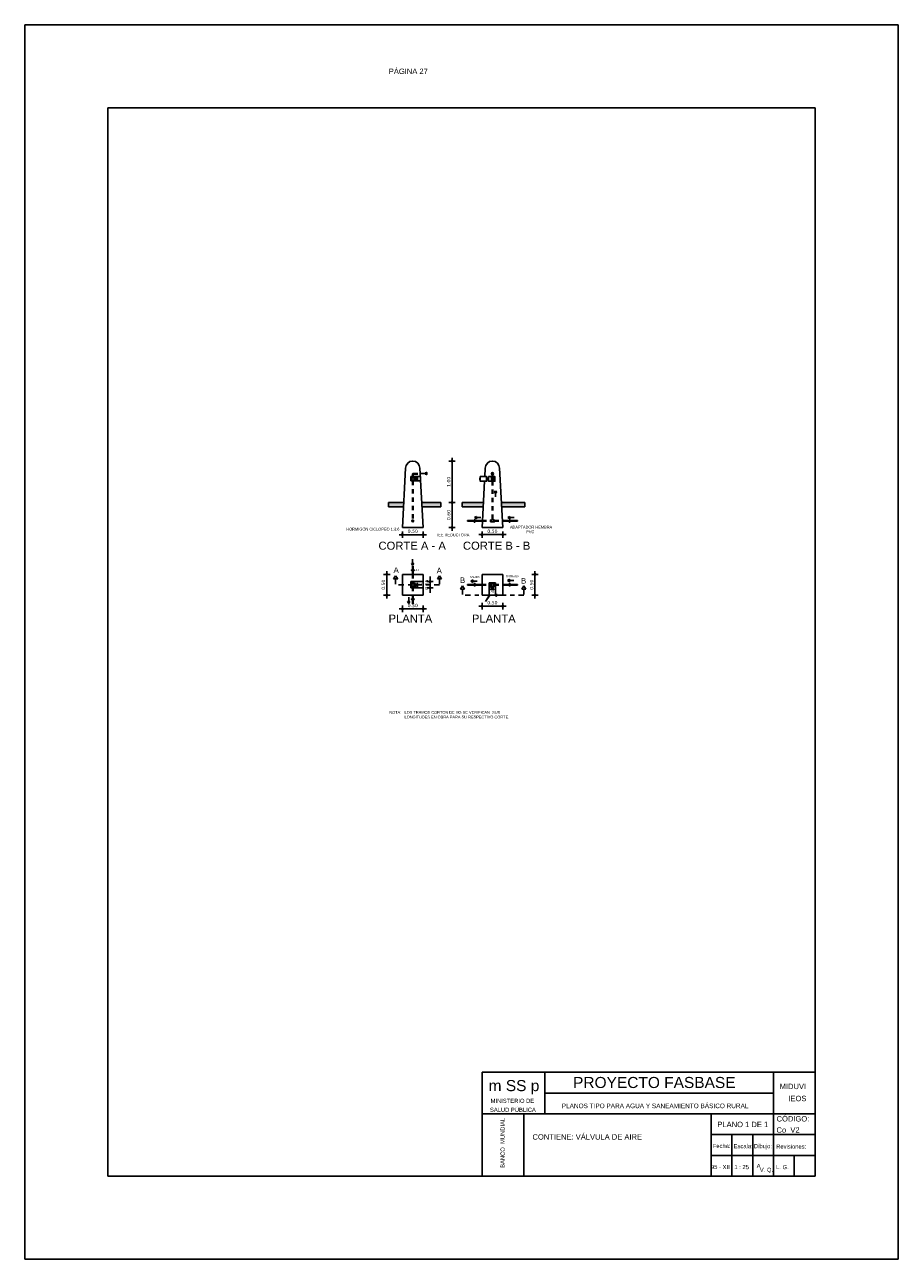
# Model space of a CAD drawing. Header units: metres. Extents: x 2644 to 4131, y 3282 to 4383.
# Tile 6 of 53: x 2699 to 2720, y 4353 to 4383. Entities that reach past the tile are written whole.
import ezdxf
from ezdxf.enums import TextEntityAlignment as Align

# ---------------------------------------------------------------- set-up
doc = ezdxf.new("R2010")
doc.units = ezdxf.units.M
doc.linetypes.add('ACAD_ISO02W100', pattern=[15, 12, -3])
doc.linetypes.add('DASHDOT', pattern=[25.4, 12.7, -6.35, 0, -6.35])
doc.layers.add('Cotas', color=7, linetype='Continuous')
doc.layers.add('Dibujo', color=7, linetype='Continuous')
doc.styles.add('Annotative', font='arial.ttf')
doc.styles.get("Standard").update_dxf_attribs({"font": 'arial.ttf'})
doc.styles.add('verdana', font='verdana.ttf')
doc.dimstyles.new('ISO', dxfattribs={"dimtxt": 0.08, "dimasz": 0.06, "dimexe": 0.1, "dimexo": 0.1, "dimgap": 0.04, "dimtad": 1, "dimzin": 1, "dimdsep": 46, "dimtxsty": 'verdana', "dimblk1": 'PAB', "dimblk2": 'PAB', "dimsah": 1, "dimcen": 0, "dimse1": 1, "dimse2": 1, "dimclrd": 7, "dimclre": 8, "dimclrt": 7, "dimadec": 0, "dimazin": 0, "dimtfac": 1, "dimtix": 1, "dimtmove": 0, "dimatfit": 3, "dimldrblk": 'PAB', "dimfxl": 0.1, "dimtvp": 1, "dimtolj": 1, "dimtzin": 1, "dimarcsym": 0})

# ---------------------------------------------------------------- blocks, each defined once
blk = doc.blocks.new('PAB')
at = {"layer": 'Cotas'}
for p, q in [((-1.3, 0), (1.3, 0)), ((0, 1.3), (0, -1.3))]:
    blk.add_line(p, q, dxfattribs=at)
at = {"layer": 'Cotas', "const_width": 0.6}
blk.add_lwpolyline([(-0.3, 0, 1), (0.3, 0, 1)], format="xyb", close=True, dxfattribs=at)
blk = doc.blocks.new('*D1320')
at = {"color": 7, "lineweight": -2, "transparency": 16777216}
blk.add_line((2709.59, 4372.409), (2709.59, 4371.529), dxfattribs=at)
at = {"layer": 'Defpoints', "color": 0, "transparency": 16777216}
for p in [(2708.645, 4372.469), (2709.322, 4371.469), (2709.59, 4371.469)]:
    blk.add_point(p, dxfattribs=at)
at = {"color": 7, "lineweight": -2, "transparency": 16777216, "xscale": 0.06, "yscale": 0.06, "zscale": 0.06}
for p, rotation in [((2709.59, 4372.469), 90), ((2709.59, 4371.469), 270)]:
    blk.add_blockref('PAB', p, dxfattribs=dict(at, rotation=rotation))
at = {"color": 7, "transparency": 16777216, "insert": (2709.509, 4371.969), "char_height": 0.08, "attachment_point": 5, "rotation": 90, "style": 'verdana'}
blk.add_mtext('\\A1;1.00', dxfattribs=at)
blk = doc.blocks.new('*D1321')
at = {"color": 7, "lineweight": -2, "transparency": 16777216}
blk.add_line((2709.59, 4371.409), (2709.59, 4370.929), dxfattribs=at)
at = {"layer": 'Defpoints', "color": 0, "transparency": 16777216}
for p in [(2709.322, 4371.469), (2708.895, 4370.869), (2709.59, 4370.869)]:
    blk.add_point(p, dxfattribs=at)
at = {"color": 7, "lineweight": -2, "transparency": 16777216, "xscale": 0.06, "yscale": 0.06, "zscale": 0.06}
for p, rotation in [((2709.59, 4371.469), 90), ((2709.59, 4370.869), 270)]:
    blk.add_blockref('PAB', p, dxfattribs=dict(at, rotation=rotation))
at = {"color": 7, "transparency": 16777216, "insert": (2709.509, 4371.169), "char_height": 0.08, "attachment_point": 5, "rotation": 90, "style": 'verdana'}
blk.add_mtext('\\A1;0.60', dxfattribs=at)
blk = doc.blocks.new('*D1322')
at = {"color": 7, "lineweight": -2, "transparency": 16777216}
blk.add_line((2708.455, 4370.697), (2708.835, 4370.697), dxfattribs=at)
at = {"layer": 'Defpoints', "color": 0, "transparency": 16777216}
for p in [(2708.395, 4370.869), (2708.895, 4370.869), (2708.895, 4370.697)]:
    blk.add_point(p, dxfattribs=at)
at = {"color": 7, "lineweight": -2, "transparency": 16777216, "xscale": 0.06, "yscale": 0.06, "zscale": 0.06, "rotation": 180}
blk.add_blockref('PAB', (2708.395, 4370.697), dxfattribs=at)
at = {"color": 7, "lineweight": -2, "transparency": 16777216, "xscale": 0.06, "yscale": 0.06, "zscale": 0.06}
blk.add_blockref('PAB', (2708.895, 4370.697), dxfattribs=at)
at = {"color": 7, "transparency": 16777216, "insert": (2708.645, 4370.779), "char_height": 0.08, "attachment_point": 5, "style": 'verdana'}
blk.add_mtext('\\A1;0.50', dxfattribs=at)
blk = doc.blocks.new('*D1323')
at = {"color": 7, "lineweight": -2, "transparency": 16777216}
blk.add_line((2710.37, 4370.698), (2710.75, 4370.698), dxfattribs=at)
at = {"layer": 'Defpoints', "color": 0, "transparency": 16777216}
for p in [(2710.31, 4370.869), (2710.81, 4370.869), (2710.81, 4370.698)]:
    blk.add_point(p, dxfattribs=at)
at = {"color": 7, "lineweight": -2, "transparency": 16777216, "xscale": 0.06, "yscale": 0.06, "zscale": 0.06, "rotation": 180}
blk.add_blockref('PAB', (2710.31, 4370.698), dxfattribs=at)
at = {"color": 7, "lineweight": -2, "transparency": 16777216, "xscale": 0.06, "yscale": 0.06, "zscale": 0.06}
blk.add_blockref('PAB', (2710.81, 4370.698), dxfattribs=at)
at = {"color": 7, "transparency": 16777216, "insert": (2710.56, 4370.78), "char_height": 0.08, "attachment_point": 5, "style": 'verdana'}
blk.add_mtext('\\A1;0.50', dxfattribs=at)
blk = doc.blocks.new('*D1324')
at = {"color": 7, "lineweight": -2, "transparency": 16777216}
blk.add_line((2708.455, 4368.912), (2708.835, 4368.912), dxfattribs=at)
at = {"layer": 'Defpoints', "color": 0, "transparency": 16777216}
for p in [(2708.395, 4369.243), (2708.895, 4369.243), (2708.895, 4368.912)]:
    blk.add_point(p, dxfattribs=at)
at = {"color": 7, "lineweight": -2, "transparency": 16777216, "xscale": 0.06, "yscale": 0.06, "zscale": 0.06, "rotation": 180}
blk.add_blockref('PAB', (2708.395, 4368.912), dxfattribs=at)
at = {"color": 7, "lineweight": -2, "transparency": 16777216, "xscale": 0.06, "yscale": 0.06, "zscale": 0.06}
blk.add_blockref('PAB', (2708.895, 4368.912), dxfattribs=at)
at = {"color": 7, "transparency": 16777216, "insert": (2708.645, 4368.993), "char_height": 0.08, "attachment_point": 5, "style": 'verdana'}
blk.add_mtext('\\A1;0.50', dxfattribs=at)
blk = doc.blocks.new('*D1123')
at = {"color": 7, "lineweight": -2, "transparency": 16777216}
blk.add_line((2708.021, 4369.303), (2708.021, 4369.683), dxfattribs=at)
at = {"layer": 'Defpoints', "color": 0, "transparency": 16777216}
for p in [(2708.021, 4369.743), (2708.174, 4369.743), (2708.174, 4369.243)]:
    blk.add_point(p, dxfattribs=at)
at = {"color": 7, "lineweight": -2, "transparency": 16777216, "xscale": 0.06, "yscale": 0.06, "zscale": 0.06}
for p, rotation in [((2708.021, 4369.743), 90), ((2708.021, 4369.243), 270)]:
    blk.add_blockref('PAB', p, dxfattribs=dict(at, rotation=rotation))
at = {"color": 7, "transparency": 16777216, "insert": (2707.939, 4369.493), "char_height": 0.08, "attachment_point": 5, "rotation": 90, "style": 'verdana'}
blk.add_mtext('\\A1;0.50', dxfattribs=at)
blk = doc.blocks.new('*D1325')
at = {"color": 7, "lineweight": -2, "transparency": 16777216}
for p, q in [((2709.06, 4369.628), (2709.06, 4369.688)), ((2709.06, 4369.568), (2709.06, 4369.418)), ((2709.06, 4369.358), (2709.06, 4369.298))]:
    blk.add_line(p, q, dxfattribs=at)
at = {"layer": 'Defpoints', "color": 0, "transparency": 16777216}
for p in [(2708.895, 4369.568), (2708.895, 4369.418), (2709.06, 4369.418)]:
    blk.add_point(p, dxfattribs=at)
at = {"color": 7, "lineweight": -2, "transparency": 16777216, "xscale": 0.06, "yscale": 0.06, "zscale": 0.06}
for p, rotation in [((2709.06, 4369.568), 270), ((2709.06, 4369.418), 90)]:
    blk.add_blockref('PAB', p, dxfattribs=dict(at, rotation=rotation))
at = {"color": 7, "transparency": 16777216, "insert": (2708.978, 4369.493), "char_height": 0.08, "attachment_point": 5, "rotation": 90, "style": 'verdana'}
blk.add_mtext('\\A1;0.15', dxfattribs=at)
blk = doc.blocks.new('*D1326')
at = {"color": 7, "lineweight": -2, "transparency": 16777216}
blk.add_line((2710.37, 4368.978), (2710.75, 4368.978), dxfattribs=at)
at = {"layer": 'Defpoints', "color": 0, "transparency": 16777216}
for p in [(2710.31, 4369.243), (2710.81, 4369.243), (2710.81, 4368.978)]:
    blk.add_point(p, dxfattribs=at)
at = {"color": 7, "lineweight": -2, "transparency": 16777216, "xscale": 0.06, "yscale": 0.06, "zscale": 0.06, "rotation": 180}
blk.add_blockref('PAB', (2710.31, 4368.978), dxfattribs=at)
at = {"color": 7, "lineweight": -2, "transparency": 16777216, "xscale": 0.06, "yscale": 0.06, "zscale": 0.06}
blk.add_blockref('PAB', (2710.81, 4368.978), dxfattribs=at)
at = {"color": 7, "transparency": 16777216, "insert": (2710.56, 4369.06), "char_height": 0.08, "attachment_point": 5, "style": 'verdana'}
blk.add_mtext('\\A1;0.50', dxfattribs=at)
blk = doc.blocks.new('*D1327')
at = {"color": 7, "lineweight": -2, "transparency": 16777216}
blk.add_line((2711.583, 4369.683), (2711.583, 4369.303), dxfattribs=at)
at = {"layer": 'Defpoints', "color": 0, "transparency": 16777216}
for p in [(2710.81, 4369.743), (2710.81, 4369.243), (2711.583, 4369.243)]:
    blk.add_point(p, dxfattribs=at)
at = {"color": 7, "lineweight": -2, "transparency": 16777216, "xscale": 0.06, "yscale": 0.06, "zscale": 0.06}
for p, rotation in [((2711.583, 4369.743), 90), ((2711.583, 4369.243), 270)]:
    blk.add_blockref('PAB', p, dxfattribs=dict(at, rotation=rotation))
at = {"color": 7, "transparency": 16777216, "insert": (2711.502, 4369.493), "char_height": 0.08, "attachment_point": 5, "rotation": 90, "style": 'verdana'}
blk.add_mtext('\\A1;0.50', dxfattribs=at)

msp = doc.modelspace()

# ---------------------------------------------------------------- hatches: boundary and pattern name
h = msp.add_hatch()
h.set_pattern_fill('HOUND', color=256, scale=0.005, style=0)
h.set_pattern_definition([(0, (-6283.088248, 752.4746916), (0.03175, 0.0079375), [0.127, -0.0635]), (90, (-6283.088248, 752.4746916), (-0.0079375, -0.03175), [0.127, -0.0635])])
h.paths.add_polyline_path([(2708.428, 4371.469), (2708.058, 4371.469), (2708.058, 4371.369), (2708.423, 4371.369)])
h.paths.add_polyline_path([(2709.322, 4371.469), (2708.862, 4371.469), (2708.867, 4371.369), (2709.322, 4371.369)])
h.paths.add_polyline_path([(2710.344, 4371.469), (2709.835, 4371.469), (2709.835, 4371.369), (2710.338, 4371.369)])
h.paths.add_polyline_path([(2711.339, 4371.469), (2710.777, 4371.469), (2710.783, 4371.369), (2711.339, 4371.369)])

# ---------------------------------------------------------------- linework, layer by layer
for p, q in [((2708.474, 4372.298), (2708.395, 4370.869)), ((2708.635, 4372.153), (2708.635, 4372.143)), ((2708.655, 4372.143), (2708.635, 4372.143)), ((2708.635, 4372.143), (2708.635, 4372.141)), ((2708.635, 4372.141), (2708.655, 4372.141)), ((2708.65, 4372.168), (2708.66, 4372.168)), ((2708.655, 4372.141), (2708.655, 4372.143)), ((2708.66, 4372.148), (2708.66, 4372.168)), ((2708.66, 4372.168), (2708.663, 4372.168)), ((2708.663, 4372.148), (2708.66, 4372.148)), ((2708.663, 4372.168), (2708.663, 4372.148)), ((2708.816, 4372.298), (2708.895, 4370.869)), ((2708.851, 4372.169), (2708.957, 4372.169)), ((2709.002, 4372.169), (2708.957, 4372.199)), ((2708.957, 4372.199), (2708.957, 4372.14)), ((2709.002, 4372.169), (2708.957, 4372.14)), ((2710.389, 4372.298), (2710.378, 4372.093)), ((2710.543, 4372.14), (2710.543, 4372.133)), ((2710.543, 4372.14), (2710.579, 4372.14)), ((2710.578, 4372.133), (2710.579, 4372.14)), ((2710.731, 4372.298), (2710.81, 4370.869)), ((2708.596, 4372.093), (2708.596, 4371.99)), ((2708.833, 4372.093), (2708.596, 4372.093)), ((2708.596, 4371.99), (2708.833, 4371.99)), ((2708.626, 4372.077), (2708.626, 4372.007)), ((2708.664, 4372.077), (2708.664, 4372.052)), ((2708.664, 4372.052), (2708.688, 4372.052)), ((2708.688, 4372.027), (2708.664, 4372.027)), ((2708.664, 4372.027), (2708.664, 4372.007)), ((2708.833, 4371.99), (2708.833, 4372.093)), ((2710.269, 4372.057), (2710.258, 4372.057)), ((2710.258, 4372.057), (2710.258, 4372.015)), ((2710.258, 4372.015), (2710.269, 4372.015)), ((2710.372, 4371.982), (2710.31, 4370.869)), ((2710.42, 4372.057), (2710.467, 4372.057)), ((2710.42, 4372.015), (2710.467, 4372.015)), ((2710.541, 4372.074), (2710.541, 4372.004)), ((2710.543, 4372.133), (2710.578, 4372.133)), ((2710.58, 4372.074), (2710.58, 4372.004)), ((2710.633, 4371.755), (2710.603, 4371.71)), ((2710.663, 4371.71), (2710.603, 4371.71)), ((2710.633, 4371.755), (2710.663, 4371.71)), ((2710.633, 4371.604), (2710.633, 4371.71)), ((2708.058, 4371.469), (2708.428, 4371.469)), ((2708.058, 4371.469), (2708.058, 4371.369)), ((2708.058, 4371.369), (2708.428, 4371.369)), ((2708.862, 4371.469), (2709.322, 4371.469)), ((2708.862, 4371.369), (2709.322, 4371.369)), ((2709.322, 4371.469), (2709.322, 4371.369)), ((2709.835, 4371.469), (2710.344, 4371.469)), ((2709.835, 4371.469), (2709.835, 4371.369)), ((2709.835, 4371.369), (2710.344, 4371.369)), ((2710.777, 4371.469), (2711.339, 4371.469)), ((2710.777, 4371.369), (2711.339, 4371.369)), ((2711.339, 4371.469), (2711.339, 4371.369)), ((2710.124, 4371.036), (2709.962, 4371.036)), ((2709.962, 4371.036), (2709.962, 4371.02)), ((2710.124, 4371.02), (2709.962, 4371.02)), ((2710.131, 4371.108), (2710.176, 4371.138)), ((2710.131, 4371.108), (2710.176, 4371.079)), ((2710.32, 4371.036), (2710.141, 4371.036)), ((2710.319, 4371.02), (2710.141, 4371.02)), ((2710.176, 4371.138), (2710.176, 4371.079)), ((2710.283, 4371.108), (2710.176, 4371.108)), ((2710.521, 4371.047), (2710.543, 4371.047)), ((2710.521, 4371.01), (2710.601, 4371.01)), ((2710.543, 4371.052), (2710.543, 4371.047)), ((2710.579, 4371.052), (2710.579, 4371.047)), ((2710.579, 4371.047), (2710.601, 4371.047)), ((2710.801, 4371.036), (2710.963, 4371.036)), ((2710.802, 4371.02), (2710.963, 4371.02)), ((2710.93, 4371.108), (2710.975, 4371.138)), ((2710.93, 4371.108), (2710.975, 4371.079)), ((2710.975, 4371.138), (2710.975, 4371.079)), ((2711.082, 4371.108), (2710.975, 4371.108)), ((2710.979, 4371.036), (2711.159, 4371.036)), ((2710.979, 4371.02), (2711.159, 4371.02)), ((2711.159, 4371.036), (2711.159, 4371.02)), ((2708.395, 4370.869), (2708.895, 4370.869)), ((2710.31, 4370.869), (2710.81, 4370.869)), ((2708.64, 4370.111), (2708.64, 4370.005)), ((2708.64, 4369.96), (2708.611, 4370.005)), ((2708.67, 4370.005), (2708.611, 4370.005)), ((2708.637, 4369.941), (2708.637, 4369.85)), ((2708.637, 4369.941), (2708.653, 4369.941)), ((2708.637, 4369.833), (2708.637, 4369.743)), ((2708.64, 4369.96), (2708.67, 4370.005)), ((2708.653, 4369.85), (2708.653, 4369.941)), ((2708.653, 4369.743), (2708.653, 4369.833)), ((2708.233, 4369.71), (2708.182, 4369.633)), ((2708.182, 4369.633), (2708.284, 4369.633)), ((2708.233, 4369.71), (2708.284, 4369.633)), ((2708.395, 4369.743), (2708.395, 4369.243)), ((2708.395, 4369.743), (2708.895, 4369.743)), ((2708.596, 4369.568), (2708.596, 4369.418)), ((2708.895, 4369.568), (2708.596, 4369.568)), ((2708.626, 4369.527), (2708.626, 4369.456)), ((2708.664, 4369.527), (2708.664, 4369.502)), ((2708.664, 4369.502), (2708.688, 4369.502)), ((2708.688, 4369.476), (2708.664, 4369.476)), ((2708.664, 4369.476), (2708.664, 4369.456)), ((2708.895, 4369.743), (2708.895, 4369.243)), ((2709.287, 4369.71), (2709.236, 4369.633)), ((2709.236, 4369.633), (2709.338, 4369.633)), ((2709.287, 4369.71), (2709.338, 4369.633)), ((2709.84, 4369.465), (2709.789, 4369.388)), ((2709.84, 4369.465), (2709.891, 4369.388)), ((2710.124, 4369.502), (2709.962, 4369.502)), ((2709.962, 4369.502), (2709.962, 4369.486)), ((2710.124, 4369.486), (2709.962, 4369.486)), ((2710.041, 4369.58), (2710.086, 4369.61)), ((2710.041, 4369.58), (2710.086, 4369.55)), ((2710.086, 4369.55), (2710.086, 4369.61)), ((2710.193, 4369.58), (2710.086, 4369.58)), ((2710.31, 4369.502), (2710.141, 4369.502)), ((2710.31, 4369.486), (2710.141, 4369.486)), ((2710.31, 4369.743), (2710.31, 4369.243)), ((2710.31, 4369.743), (2710.81, 4369.743)), ((2710.635, 4369.542), (2710.485, 4369.542)), ((2710.485, 4369.243), (2710.485, 4369.542)), ((2710.594, 4369.512), (2710.524, 4369.512)), ((2710.544, 4369.473), (2710.524, 4369.473)), ((2710.544, 4369.45), (2710.544, 4369.473)), ((2710.569, 4369.473), (2710.569, 4369.45)), ((2710.594, 4369.473), (2710.569, 4369.473)), ((2710.635, 4369.243), (2710.635, 4369.542)), ((2710.81, 4369.743), (2710.81, 4369.243)), ((2710.81, 4369.502), (2710.963, 4369.502)), ((2710.81, 4369.486), (2710.963, 4369.486)), ((2710.926, 4369.595), (2710.971, 4369.624)), ((2710.926, 4369.595), (2710.971, 4369.565)), ((2710.971, 4369.565), (2710.971, 4369.624)), ((2711.078, 4369.595), (2710.971, 4369.595)), ((2710.979, 4369.502), (2711.159, 4369.502)), ((2710.979, 4369.486), (2711.159, 4369.486)), ((2711.159, 4369.502), (2711.159, 4369.486)), ((2711.315, 4369.465), (2711.264, 4369.388)), ((2711.315, 4369.465), (2711.366, 4369.388)), ((2708.395, 4369.243), (2708.895, 4369.243)), ((2708.547, 4369.196), (2708.547, 4369.089)), ((2708.895, 4369.418), (2708.596, 4369.418)), ((2708.637, 4369.243), (2708.637, 4369.152)), ((2708.653, 4369.243), (2708.653, 4369.152)), ((2709.789, 4369.388), (2709.891, 4369.388)), ((2710.31, 4369.243), (2710.81, 4369.243)), ((2710.395, 4369.089), (2710.476, 4369.219)), ((2710.482, 4369.217), (2710.395, 4369.089)), ((2710.658, 4369.275), (2710.653, 4369.239)), ((2710.658, 4369.238), (2710.658, 4369.275)), ((2711.264, 4369.388), (2711.366, 4369.388)), ((2708.547, 4369.044), (2708.517, 4369.089)), ((2708.577, 4369.089), (2708.517, 4369.089)), ((2708.547, 4369.044), (2708.577, 4369.089)), ((2708.637, 4369.136), (2708.637, 4369.035)), ((2708.637, 4369.035), (2708.653, 4369.035)), ((2708.653, 4369.136), (2708.653, 4369.035))]:
    msp.add_line(p, q)
at = {"linetype": 'ACAD_ISO02W100', "ltscale": 0.005}
for p, q in [((2708.637, 4372.141), (2708.637, 4372.093)), ((2708.653, 4372.141), (2708.653, 4372.093)), ((2708.663, 4372.166), (2708.823, 4372.166)), ((2708.663, 4372.15), (2708.824, 4372.15)), ((2708.637, 4371.99), (2708.637, 4371.048)), ((2708.653, 4371.99), (2708.653, 4371.048)), ((2710.552, 4372.133), (2710.552, 4372.093)), ((2710.552, 4371.982), (2710.552, 4371.063)), ((2710.568, 4372.133), (2710.568, 4372.093)), ((2710.568, 4371.982), (2710.568, 4371.063)), ((2710.319, 4371.02), (2710.51, 4371.02)), ((2710.32, 4371.036), (2710.51, 4371.036)), ((2710.611, 4371.036), (2710.801, 4371.036)), ((2710.611, 4371.02), (2710.802, 4371.02)), ((2708.637, 4369.743), (2708.637, 4369.54)), ((2708.653, 4369.743), (2708.653, 4369.54)), ((2710.31, 4369.502), (2710.51, 4369.502)), ((2710.31, 4369.486), (2710.51, 4369.486)), ((2710.611, 4369.502), (2710.81, 4369.502)), ((2710.611, 4369.486), (2710.81, 4369.486)), ((2708.637, 4369.442), (2708.637, 4369.243)), ((2708.653, 4369.442), (2708.653, 4369.243))]:
    msp.add_line(p, q, dxfattribs=at)
at = {"linetype": 'DASHDOT', "ltscale": 0.01}
for p, q in [((2708.233, 4369.633), (2708.233, 4369.488)), ((2709.287, 4369.488), (2708.233, 4369.488)), ((2709.287, 4369.633), (2709.287, 4369.488)), ((2709.84, 4369.388), (2709.84, 4369.243)), ((2711.315, 4369.243), (2709.84, 4369.243)), ((2711.315, 4369.388), (2711.315, 4369.243))]:
    msp.add_line(p, q, dxfattribs=at)
for points in [[(2708.616, 4372.091), (2708.674, 4372.091), (2708.674, 4372.077), (2708.616, 4372.077)], [(2708.616, 4372.007), (2708.674, 4372.007), (2708.674, 4371.993), (2708.616, 4371.993)], [(2708.707, 4372.074), (2708.688, 4372.074), (2708.688, 4372), (2708.707, 4372)], [(2708.707, 4372.052), (2708.744, 4372.052), (2708.744, 4372.027), (2708.707, 4372.027)], [(2708.744, 4372.075), (2708.762, 4372.075), (2708.762, 4372.001), (2708.744, 4372.001)], [(2710.269, 4372.093), (2710.42, 4372.093), (2710.42, 4371.982), (2710.269, 4371.982)], [(2710.467, 4372.093), (2710.618, 4372.093), (2710.618, 4371.982), (2710.467, 4371.982)], [(2710.531, 4372.088), (2710.59, 4372.088), (2710.59, 4372.074), (2710.531, 4372.074)], [(2710.531, 4372.004), (2710.59, 4372.004), (2710.59, 4371.99), (2710.531, 4371.99)], [(2710.124, 4371.058), (2710.141, 4371.058), (2710.141, 4371), (2710.124, 4371)], [(2710.51, 4371.007), (2710.51, 4371.05), (2710.521, 4371.05), (2710.521, 4371.007)], [(2710.539, 4371.063), (2710.582, 4371.063), (2710.582, 4371.052), (2710.539, 4371.052)], [(2710.601, 4371.007), (2710.601, 4371.05), (2710.611, 4371.05), (2710.611, 4371.007)], [(2710.963, 4371.058), (2710.979, 4371.058), (2710.979, 4371), (2710.963, 4371)], [(2708.675, 4369.85), (2708.675, 4369.833), (2708.616, 4369.833), (2708.616, 4369.85)], [(2708.616, 4369.54), (2708.674, 4369.54), (2708.674, 4369.527), (2708.616, 4369.527)], [(2708.707, 4369.523), (2708.688, 4369.523), (2708.688, 4369.449), (2708.707, 4369.449)], [(2708.707, 4369.502), (2708.744, 4369.502), (2708.744, 4369.476), (2708.707, 4369.476)], [(2708.744, 4369.524), (2708.762, 4369.524), (2708.762, 4369.45), (2708.744, 4369.45)], [(2710.124, 4369.524), (2710.141, 4369.524), (2710.141, 4369.465), (2710.124, 4369.465)], [(2710.524, 4369.521), (2710.524, 4369.463), (2710.51, 4369.463), (2710.51, 4369.521)], [(2710.608, 4369.521), (2710.608, 4369.463), (2710.594, 4369.463), (2710.594, 4369.521)], [(2710.963, 4369.524), (2710.979, 4369.524), (2710.979, 4369.465), (2710.963, 4369.465)], [(2708.616, 4369.456), (2708.674, 4369.456), (2708.674, 4369.442), (2708.616, 4369.442)], [(2710.591, 4369.431), (2710.591, 4369.45), (2710.517, 4369.45), (2710.517, 4369.431)], [(2710.592, 4369.393), (2710.592, 4369.376), (2710.518, 4369.376), (2710.518, 4369.393)], [(2710.569, 4369.431), (2710.569, 4369.393), (2710.544, 4369.393), (2710.544, 4369.431)], [(2708.675, 4369.136), (2708.675, 4369.152), (2708.616, 4369.152), (2708.616, 4369.136)]]:
    msp.add_lwpolyline(points, close=True)
for centre, radius in [((2710.56, 4372.165), 0.0241), ((2710.56, 4372.165), 0.0159), ((2708.645, 4371.028), 0.0208), ((2708.645, 4371.028), 0.0139), ((2710.482, 4369.228), 0.0109), ((2710.653, 4369.228), 0.0109)]:
    msp.add_circle(centre, radius)
for centre, radius, start, end in [((2708.645, 4372.298), 0.171, 360, 180), ((2710.56, 4372.298), 0.171, 360, 180), ((2708.65, 4372.153), 0.015, 90, 180), ((2708.66, 4372.143), 0.005, 90, 180), ((2708.645, 4371.028), 0.0208, 112.8406, 67.1594)]:
    msp.add_arc(centre, radius, start, end)
at = {"layer": 'Dibujo', "color": 0, "linetype": 'ByBlock'}
for p, q in [((2699.317, 4382.965), (2720.317, 4382.965)), ((2699.317, 4353.265), (2699.317, 4382.965)), ((2699.317, 4382.965), (2702.317, 4382.965)), ((2699.317, 4382.965), (2701.817, 4382.965)), ((2720.317, 4382.965), (2720.317, 4353.265)), ((2701.317, 4380.965), (2701.317, 4355.265)), ((2718.317, 4380.965), (2701.317, 4380.965)), ((2718.317, 4380.965), (2718.317, 4355.265)), ((2710.317, 4357.765), (2710.317, 4355.265)), ((2718.317, 4357.765), (2710.317, 4357.765)), ((2711.817, 4357.765), (2711.817, 4356.765)), ((2717.317, 4355.265), (2717.317, 4357.765)), ((2717.317, 4357.265), (2711.817, 4357.265)), ((2718.317, 4356.765), (2710.317, 4356.765)), ((2711.317, 4356.765), (2711.317, 4355.265)), ((2711.317, 4355.265), (2711.317, 4356.765)), ((2715.817, 4355.265), (2715.817, 4356.765)), ((2718.317, 4356.265), (2715.817, 4356.265)), ((2716.317, 4355.265), (2716.317, 4356.265)), ((2716.817, 4355.265), (2716.817, 4356.265)), ((2718.317, 4355.765), (2715.817, 4355.765)), ((2717.817, 4355.265), (2717.817, 4355.765)), ((2718.317, 4355.265), (2701.317, 4355.265)), ((2720.317, 4353.265), (2699.317, 4353.265))]:
    msp.add_line(p, q, dxfattribs=at)

# ---------------------------------------------------------------- texts
at = {"attachment_point": 1}
for s, width, insert, char_height in [('HORMIGÓN CICLOPEO 1:3:6', 2.52423, (2707.047, 4370.864), 0.06746), ('TEE REDUCTORA', 2.52423, (2709.2, 4370.725), 0.06746), ('ADAPTADOR HEMBRA^J               PVC', 2.52423, (2710.98, 4370.912), 0.06746), ('CORTE A - A \\P ', 2.48743, (2707.821, 4370.529), 0.19334), ('CORTE B - B\\P ', 2.48743, (2709.851, 4370.529), 0.19334), ('A', 1.4365, (2708.183, 4369.914), 0.135), ('A1', 2.52423, (2708.71, 4369.868), 0.0472), ('A', 1.4365, (2709.219, 4369.902), 0.135), ('A5', 2.52423, (2708.789, 4369.518), 0.0472), ('B', 1.4365, (2709.779, 4369.668), 0.135), ('SALIDA', 2.52423, (2710.018, 4369.702), 0.0472), ('ENTRADA', 2.52423, (2710.881, 4369.717), 0.0472), ('B', 1.4365, (2711.247, 4369.656), 0.135), ('A5', 2.52423, (2710.518, 4369.35), 0.0472), ('PLANTA ', 2.48743, (2708.063, 4368.775), 0.1933), ('PLANTA ', 2.48743, (2710.068, 4368.775), 0.1933), ('NOTA:   LOS TRAMOS CORTOS DE HG SE VERIFICAN  SUS \\P              LONGITUDES EN OBRA PARA SU RESPECTIVO CORTE.', 3.90207, (2708.08, 4366.456), 0.06746)]:
    msp.add_mtext_dynamic_manual_height_columns(s, width=width, gutter_width=12.5, heights=[0], dxfattribs=dict(at, insert=insert, char_height=char_height))
at = {"layer": 'Dibujo', "color": 0, "linetype": 'ByBlock'}
for s, height, p in [('PROYECTO FASBASE', 0.26624, (2712.499, 4357.386)), ('m SS p', 0.2662, (2710.469, 4357.311)), ('PLANOS TIPO PARA AGUA Y SANEAMIENTO BÁSICO RURAL', 0.11076, (2712.227, 4356.901))]:
    msp.add_text(s, height=height, dxfattribs=at).set_placement(p)
at = {"layer": 'Dibujo', "color": 0, "linetype": 'ByBlock', "style": 'Annotative'}
for s, p in [('MIDUVI', (2717.465, 4357.36)), ('IEOS', (2717.674, 4357.069)), ('CÓDIGO:', (2717.391, 4356.581)), ('PLANO 1 DE 1', (2715.968, 4356.445)), ('Co  V2', (2717.39, 4356.311)), ('CONTIENE: VÁLVULA DE AIRE', (2711.523, 4356.145))]:
    msp.add_text(s, height=0.13, dxfattribs=at).set_placement(p)
at = {"layer": 'Dibujo', "color": 0, "linetype": 'ByBlock'}
for s, p in [('MINISTERIO DE', (2711.04, 4357.028)), ('SALUD PÚBLICA', (2711.052, 4356.812)), ('Fecha:', (2716.071, 4355.943)), ('Escala:', (2716.588, 4355.938)), ('Dibujo:', (2717.064, 4355.938)), ('Revisiones:', (2717.742, 4355.927)), ('95 - XII', (2716.039, 4355.436)), ('1 : 25', (2716.551, 4355.434)), ('A', (2716.959, 4355.461)), ('L. G. ', (2717.551, 4355.434)), ('V. Q.', (2717.147, 4355.368))]:
    msp.add_text(s, height=0.1, dxfattribs=at).set_placement(p, align=Align.CENTER)
msp.add_text('BANCO  MUNDIAL', height=0.1, rotation=90, dxfattribs=at).set_placement((2710.854, 4356.067), align=Align.CENTER)
at = {"layer": 'Dibujo', "color": 0, "linetype": 'ByBlock', "insert": (2708.069, 4381.909), "char_height": 0.13, "width": 2.90393, "attachment_point": 1}
msp.add_mtext('PÁGINA 27', dxfattribs=at)

# ---------------------------------------------------------------- dimensions: what is measured, and where the dimension line sits
at = {"color": 1}
dim = msp.add_linear_dim(base=(2709.59, 4371.469), p1=(2708.645, 4372.469), p2=(2709.322, 4371.469), angle=90, dimstyle='ISO', dxfattribs=at)
dim.commit()
dim.dimension.update_dxf_attribs({"geometry": '*D1320', "text_midpoint": (2709.509, 4371.969)})
dim = msp.add_linear_dim(base=(2709.59, 4370.869), p1=(2709.322, 4371.469), p2=(2708.895, 4370.869), angle=90, dimstyle='ISO', override={"dimtmove": 1}, dxfattribs=at)
dim.commit()
dim.dimension.update_dxf_attribs({"geometry": '*D1321', "text_midpoint": (2709.509, 4371.169)})
for base, p1, p2, picture, middle in [((2708.895, 4370.697), (2708.395, 4370.869), (2708.895, 4370.869), '*D1322', (2708.645, 4370.779)), ((2710.81, 4370.698), (2710.31, 4370.869), (2710.81, 4370.869), '*D1323', (2710.56, 4370.78)), ((2708.895, 4368.912), (2708.395, 4369.243), (2708.895, 4369.243), '*D1324', (2708.645, 4368.993)), ((2710.81, 4368.978), (2710.31, 4369.243), (2710.81, 4369.243), '*D1326', (2710.56, 4369.06))]:
    dim = msp.add_linear_dim(base=base, p1=p1, p2=p2, dimstyle='ISO')
    dim.commit()
    dim.dimension.update_dxf_attribs({"geometry": picture, "text_midpoint": middle})
for base, p1, p2, picture, middle in [((2708.021, 4369.743), (2708.174, 4369.243), (2708.174, 4369.743), '*D1123', (2707.939, 4369.493)), ((2711.583, 4369.243), (2710.81, 4369.743), (2710.81, 4369.243), '*D1327', (2711.502, 4369.493)), ((2709.06, 4369.418), (2708.895, 4369.568), (2708.895, 4369.418), '*D1325', (2708.978, 4369.493))]:
    dim = msp.add_linear_dim(base=base, p1=p1, p2=p2, angle=90, dimstyle='ISO')
    dim.commit()
    dim.dimension.update_dxf_attribs({"geometry": picture, "text_midpoint": middle})

doc.saveas('drawing.dxf')
